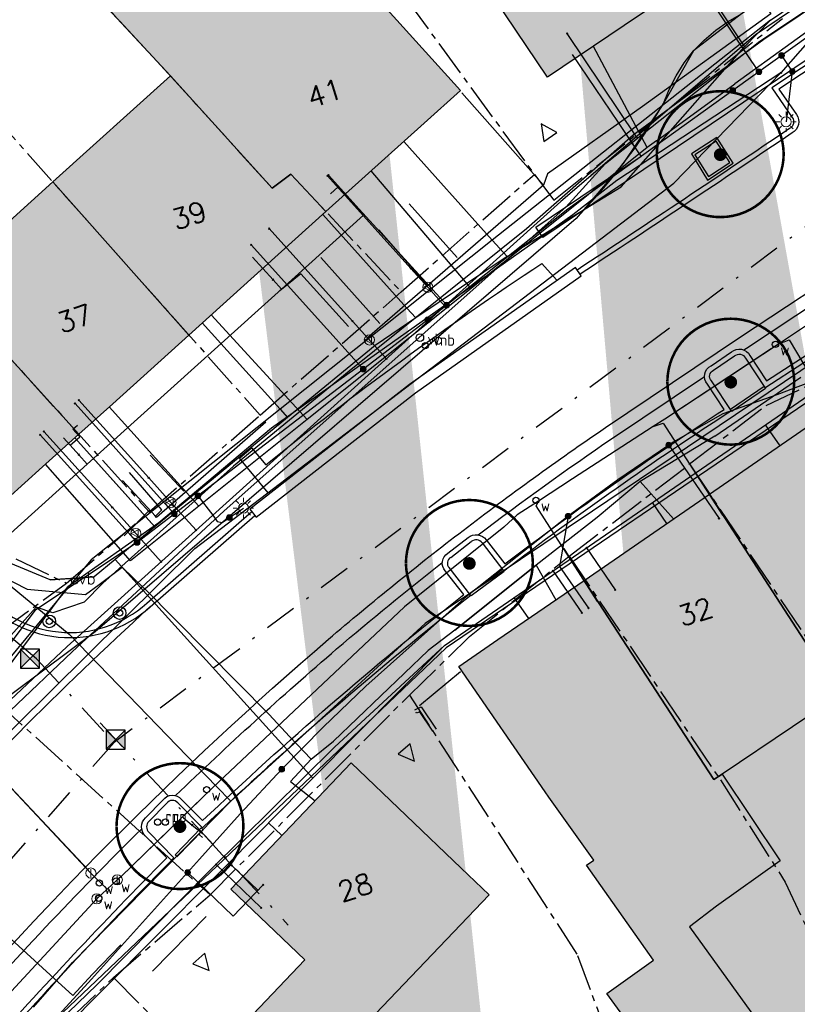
# Model space of a CAD drawing. Header units: metres. Extents: x 202952 to 203755, y 349031 to 349702.
# Tile 74 of 84: x 203512 to 203543, y 349509 to 349548. Entities that reach past the tile are written whole.
import ezdxf
from ezdxf.enums import TextEntityAlignment as Align

# ---------------------------------------------------------------- set-up
doc = ezdxf.new("R2010")
doc.units = ezdxf.units.M
doc.linetypes.add('1-200 CENTER', pattern=[4.28625, 2.8575, -0.47625, 0.47625, -0.47625])
doc.linetypes.add('1-200 DASHDOT', pattern=[2.54, 1.27, -0.635, 0, -0.635])
for name, color, linetype in [('PH-BEST-BEBOUWING', 1, 'Continuous'), ('PH-BEST-BEBOUWING-ARCERING', 254, 'Continuous'), ('PH-BEST-HUISNUMMER', 7, 'Continuous'), ('PH-BEST-INRIT', 8, 'Continuous'), ('PH-BEST-KADASTRALE-GRENS', 240, '1-200 CENTER'), ('PH-BEST-KL-DATA_EUROFIBER', 115, '1-200 EUROFIBER'), ('PH-BEST-KL-DATA_GEBROERDES van donk', 115, '1-200 DATA'), ('PH-BEST-KL-DATA_KPN', 115, '1-200 TELEFONIE-KPN'), ('PH-BEST-KL-DATA_NKM', 115, '1-200 DATA'), ('PH-BEST-KL-DATA_ZIGGO BV', 115, '1-200 ZIGGO'), ('PH-BEST-KL-ET_MIDDENSPANNING_ENEXIS', 115, '1-200 MIDDENSPANNING'), ('PH-BEST-KL-GAS_HOGEDRUK_ENEXIS', 115, '1-200 GASLEIDING HOGE DRUK'), ('PH-BEST-KL-GAS_LAGEDRUK_ENEXIS', 115, '1-200 GASLEIDING LAGE DRUK'), ('PH-BEST-KL-LAAGSPANNING-ENEXIS', 115, '1-200 LAAGSPANNING'), ('PH-BEST-KL-WATER-WML', 115, '1-200 WML'), ('PH-BEST-KL-WATER-WML-buiten gebruik', 11, '1-200 WML'), ('PH-BEST-PUT-HANDHAVEN', 44, 'Continuous'), ('PH-BEST-RIO-HANDHAVEN-GEMENGD', 44, '1-200 DASHDOT'), ('PH-BEST-STRAATNAAMBORD', 6, 'Continuous'), ('PH-INM-AFSLUITER WATER', 6, 'Continuous'), ('PH-INM-AFVALBAK', 6, 'Continuous'), ('PH-INM-BOOM-HANDHAVEN', 96, 'Continuous'), ('PH-INM-KANTVERHARDING', 9, 'Continuous'), ('PH-INM-MEUBILAIR-AFZETPAAL-STAAL', 6, 'Continuous'), ('PH-INM-ROUTEPAAL', 6, 'Continuous'), ('PH-INM-VERKEERSBORD', 6, 'Continuous')]:
    doc.layers.add(name, color=color, linetype=linetype)
doc.styles.add('ISO', font='ISO')
doc.styles.add('NLCS-ISO', font='txt')
doc.styles.add('RDL_MAATVOERING', font='romans.shx')
doc.styles.add('ROMANS', font='romans.shx')
doc.linetypes.add('1-200 DATA', pattern='A,1.5,-0.6,["DATA",ROMANS,S=0.24,R=0,X=-0.5,Y=-0.12],-0.3', length=2.4)
doc.linetypes.add('1-200 EUROFIBER', pattern='A,1.5,-0.6,["EURO",ROMANS,S=0.24,R=0,X=-0.5,Y=-0.12],-0.65', length=2.75)
doc.linetypes.add('1-200 GASLEIDING HOGE DRUK', pattern='A,1.5,-0.6,["GAS HD",ROMANS,S=0.24,R=0,X=-0.5,Y=-0.12],-1.1', length=3.2)
doc.linetypes.add('1-200 GASLEIDING LAGE DRUK', pattern='A,1.5,-0.6,["GAS LD",ROMANS,S=0.24,R=0,X=-0.5,Y=-0.12],-1', length=3.1)
doc.linetypes.add('1-200 LAAGSPANNING', pattern='A,1.5,-0.6,["LS",ROMANS,S=0.24,R=0,X=-0.45,Y=-0.12],-0.05', length=2.15)
doc.linetypes.add('1-200 MIDDENSPANNING', pattern='A,1.5,-0.6,["MS",ROMANS,S=0.24,R=0,X=-0.5,Y=-0.12],-0.05', length=2.15)
doc.linetypes.add('1-200 TELEFONIE-KPN', pattern='A,1.5,-0.6,["KPN",ROMANS,S=0.24,R=0,X=-0.5,Y=-0.12],-0.3', length=2.4)
doc.linetypes.add('1-200 WML', pattern='A,1.5,-0.6,["WML",ROMANS,S=0.24,R=0,X=-0.5,Y=-0.12],-0.3', length=2.4)
doc.linetypes.add('1-200 ZIGGO', pattern='A,1.5,-0.6,["ZIGGO",ROMANS,S=0.24,R=0,X=-0.5,Y=-0.12],-0.65', length=2.75)

# ---------------------------------------------------------------- blocks, each defined once
blk = doc.blocks.new('SKL-WTB_HULP_OVERIG-SO')
at = {"color": 0, "linetype": 'ByBlock', "lineweight": 18}
for points in [[(-0.14, 0.14), (0.14, -0.14)], [(0.14, 0.14), (-0.14, -0.14)]]:
    blk.add_lwpolyline(points, dxfattribs=at)
at = {"color": 0, "linetype": 'ByBlock', "lineweight": 18, "style": 'NLCS-ISO', "flags": 1}
for tag, p in [('TYPE', (1.5, 0)), ('LABEL', (1.5, -1.5)), ('OMSCHRIJVING', (1.5, -3))]:
    blk.add_attdef(tag, p, '', height=1, dxfattribs=at)
blk = doc.blocks.new('SKL-WTB_HULP_MOF-SO')
at = {"linetype": 'ByBlock', "lineweight": 18}
h = blk.add_hatch(color=0, dxfattribs=at)
h.dxf.hatch_style = 1
h.paths.add_polyline_path([(-0.5625, 0, 1), (0.5625, 0, 1)])
at = {"color": 0, "linetype": 'ByBlock', "lineweight": 18}
blk.add_circle((0, 0), 0.5625, dxfattribs=at)
at = {"color": 0, "linetype": 'ByBlock', "lineweight": 18, "style": 'NLCS-ISO', "flags": 1}
for tag, p in [('TYPE', (1.5, 0)), ('LABEL', (1.5, -1.5)), ('OMSCHRIJVING', (1.5, -3))]:
    blk.add_attdef(tag, p, '', height=1, dxfattribs=at)
blk = doc.blocks.new('SKL-ET_OV_LICHTMAST-SO')
at = {"color": 0, "linetype": 'ByBlock', "lineweight": 18}
for points in [[(0, 2), (0, 1.25)], [(-1.25, 0), (-2, 0)], [(-1.41, 1.41), (-0.88, 0.88)], [(0.88, 0.88), (1.41, 1.41)], [(2, 0), (1.25, 0)], [(-1.41, -1.41), (-0.88, -0.88)], [(0, -1.25), (0, -2)], [(0.88, -0.88), (1.41, -1.41)]]:
    blk.add_lwpolyline(points, dxfattribs=at)
blk.add_circle((0, 0), 1, dxfattribs=at)
blk = doc.blocks.new('SKL-WTB_HULP_VERLOOP-SO')
at = {"color": 0, "linetype": 'ByBlock', "lineweight": 18}
for points in [[(0.44, 0.72), (-0.88, 0)], [(0.44, -0.72), (-0.88, 0)], [(0.44, -0.72), (0.44, 0.72)]]:
    blk.add_lwpolyline(points, dxfattribs=at)
blk.add_circle((0, 0), 1, dxfattribs=at)
at = {"color": 0, "linetype": 'ByBlock', "lineweight": 18, "style": 'NLCS-ISO', "flags": 1}
for tag, p in [('TYPE', (1.5, 0)), ('LABEL', (1.5, -1.5)), ('OMSCHRIJVING', (1.5, -3))]:
    blk.add_attdef(tag, p, '', height=1, dxfattribs=at)
blk = doc.blocks.new('SKL-WTB_HULP_AFSLUITER-SO')
at = {"color": 0, "linetype": 'ByBlock', "lineweight": 18}
blk.add_lwpolyline([(0, 0.8), (0, -0.8)], dxfattribs=at)
blk.add_circle((0, 0), 1, dxfattribs=at)
at = {"color": 0, "linetype": 'ByBlock', "lineweight": 18, "style": 'NLCS-ISO', "flags": 1}
for tag, p in [('TYPE', (1.5, 0)), ('LABEL', (1.5, -1.5)), ('OMSCHRIJVING', (1.5, -3))]:
    blk.add_attdef(tag, p, '', height=1, dxfattribs=at)
blk = doc.blocks.new('*U61')
blk.add_circle((0, 0), 0.25)
at = {"style": 'RDL_MAATVOERING'}
blk.add_text('vb', height=0.9, dxfattribs=at).set_placement((0.302, -0.254))
blk = doc.blocks.new('*U26')
h = blk.add_hatch(color=256)
h.paths.add_polyline_path([(0, 0), (-0.375, 0.375), (-0.375, -0.375)])
h.paths.add_polyline_path([(0.375, 0.375), (0, 0), (0.375, -0.375)])
for p, q in [((-0.375, -0.375), (0.375, 0.375)), ((-0.375, 0.375), (0.375, -0.375))]:
    blk.add_line(p, q)
blk.add_lwpolyline([(-0.375, -0.375), (0.375, -0.375), (0.375, 0.375), (-0.375, 0.375)], close=True)
blk = doc.blocks.new('INRITSYMBOOL')
at = {"layer": 'PH-BEST-INRIT'}
blk.add_lwpolyline([(-0.315, 0.63), (0, 0), (0.315, 0.63)], close=True, dxfattribs=at)
blk = doc.blocks.new('65')
at = {"color": 0}
blk.add_circle((0, 0), 0.25, dxfattribs=at)
at = {"color": 0, "style": 'ISO'}
blk.add_attdef('65', (0.6, 0), '', height=0.9, dxfattribs=at)
blk = doc.blocks.new('*U27')
blk.add_circle((0, 0), 0.15)
at = {"style": 'RDL_MAATVOERING'}
blk.add_text('vb', height=0.4, dxfattribs=at).set_placement((0.302, -0.254))
blk = doc.blocks.new('83')
at = {"color": 0}
blk.add_circle((0, 0), 0.25, dxfattribs=at)
at = {"color": 0, "style": 'ISO'}
blk.add_attdef('83', (0.6, 0), '', height=0.9, dxfattribs=at)
blk = doc.blocks.new('SIE-WEG_PAAL_BETON')
for radius in [0.25, 0.125]:
    blk.add_circle((0, 0), radius)
blk = doc.blocks.new('77')
at = {"color": 0}
blk.add_circle((0, 0), 0.25, dxfattribs=at)
at = {"color": 0, "style": 'ISO'}
blk.add_attdef('77', (0.6, 0), '', height=0.9, dxfattribs=at)
blk = doc.blocks.new('*U45')
at = {"const_width": 0.1}
blk.add_lwpolyline([(-2.5, 0.004, 0.990403), (2.5, 0.03, 0.990403), (-2.5, 0.018)], format="xyb", dxfattribs=at)
at = {"linetype": 'Continuous', "const_width": 0.25}
blk.add_lwpolyline([(-0.125, 0, 1), (0.125, 0, 1)], format="xyb", close=True, dxfattribs=at)

msp = doc.modelspace()

# ---------------------------------------------------------------- hatches: boundary and pattern name
at = {"layer": 'PH-BEST-BEBOUWING-ARCERING'}
h = msp.add_hatch(color=256, dxfattribs=at)
h.paths.add_polyline_path([(203540.009, 349517.924), (203539.679, 349517.703), (203534.573, 349525.552), (203535.756, 349526.365), (203539.507, 349528.944), (203544.65, 349521.035), (203542.774, 349519.778)], flags=16)
h.paths.add_polyline_path([(203550.377, 349512.783), (203547.881, 349511.08), (203544.555, 349515.914), (203547.115, 349517.643)], flags=16)
edge = h.paths.add_edge_path()
edge.add_line((203553.259, 349471.405), (203554.562, 349471.68))
edge.add_line((203539.25, 349556.71), (203537.782, 349559.053))
edge.add_line((203537.782, 349559.053), (203535.105, 349557.187))
edge.add_line((203535.105, 349557.187), (203533.194, 349559.932))
edge.add_line((203548.952, 349380.322), (203553.998, 349380.879))
edge.add_line((203553.998, 349380.879), (203553.895, 349381.816))
edge.add_line((203553.895, 349381.816), (203554.562, 349381.89))
edge.add_line((203548.08, 349281.827), (203554.562, 349281.972))
edge.add_line((203525.032, 349559.932), (203526.638, 349557.904))
edge.add_line((203526.638, 349557.904), (203522.972, 349554.955))
edge.add_line((203522.972, 349554.955), (203519.031, 349559.932))
edge.add_line((203554.562, 349271.214), (203548.32, 349271.075))
edge.add_line((203548.32, 349271.075), (203548.08, 349281.827))
edge.add_line((203554.562, 349368.005), (203554.29, 349367.975))
edge.add_line((203554.29, 349367.975), (203554.071, 349369.968))
edge.add_line((203554.071, 349369.968), (203550.142, 349369.534))
edge.add_line((203550.142, 349369.534), (203548.952, 349380.322))
edge.add_line((203547.017, 349559.932), (203549.44, 349556.33))
edge.add_line((203549.44, 349556.33), (203545.045, 349553.374))
edge.add_line((203545.045, 349553.374), (203542.6, 349551.73))
edge.add_line((203542.6, 349551.73), (203540.942, 349554.194))
edge.add_line((203540.942, 349554.194), (203539.25, 349556.71))
edge.add_line((203554.562, 349529.822), (203553.638, 349531.437))
edge.add_line((203553.638, 349531.437), (203550.96, 349536.12))
edge.add_line((203550.96, 349536.12), (203554.562, 349538.177))
edge.add_line((203554.562, 349511.313), (203552.567, 349511.238))
edge.add_line((203552.567, 349511.238), (203552.281, 349518.928))
edge.add_line((203552.281, 349518.928), (203554.562, 349519.013))
edge.add_line((203554.562, 349466.764), (203554.252, 349466.699))
edge.add_line((203554.252, 349466.699), (203553.259, 349471.405))
for points in [[(203529.787, 349550.341), (203529.623, 349550.574), (203530.26, 349551.026), (203528.16, 349554.017), (203531.057, 349556.038), (203533.156, 349553.031), (203535.959, 349554.976), (203536.19, 349554.67), (203539.54, 349549.69), (203536.149, 349547.404), (203533.13, 349545.37)], [(203515.278, 349548.661), (203522.428, 349555.115), (203525.636, 349551.16), (203524.694, 349550.34), (203525.68, 349549.3), (203529.7, 349544.85), (203528.272, 349543.564), (203524.398, 349540.076), (203523.017, 349541.547), (203522.279, 349541.002), (203518.269, 349545.42)], [(203503.561, 349543.552), (203503.926, 349543.872), (203500.16, 349548.164), (203502.467, 349550.189), (203506.28, 349545.845), (203505.746, 349545.376), (203508.332, 349542.43), (203508.279, 349542.384), (203511.201, 349539.054), (203513.635, 349541.247), (203519, 349535.215), (203515.998, 349532.511), (203514.661, 349531.307)], [(203519, 349535.215), (203513.635, 349541.247), (203518.269, 349545.42), (203522.279, 349541.002), (203523.017, 349541.547), (203524.398, 349540.076), (203521.982, 349537.9)], [(203502.74, 349535.673), (203505.521, 349538.114), (203501.972, 349542.157), (203503.561, 349543.552), (203514.661, 349531.307), (203513.236, 349530.024), (203510.432, 349527.498), (203510.244, 349527.329), (203504.067, 349534.161)], [(203524.85, 349503.25), (203520.51, 349507.39), (203523.57, 349510.6), (203522.384, 349511.733), (203520.65, 349513.39), (203525.39, 349518.36), (203529.73, 349514.22), (203530.833, 349513.164), (203526.347, 349508.477), (203528.135, 349506.817)]]:
    msp.add_hatch(color=256, dxfattribs=at).paths.add_polyline_path(points)
h = msp.add_hatch(color=256, dxfattribs=at)
h.paths.add_polyline_path([(203540.009, 349517.924), (203539.679, 349517.703), (203534.573, 349525.552), (203535.756, 349526.365), (203539.507, 349528.944), (203544.65, 349521.035), (203542.774, 349519.778)])
h.paths.add_polyline_path([(203550.377, 349512.783), (203547.881, 349511.08), (203544.555, 349515.914), (203547.115, 349517.643)])
h.paths.add_polyline_path([(203539.507, 349528.944), (203544.256, 349532.21), (203544.43, 349532.33), (203544.691, 349531.951), (203547.83, 349527.39), (203549.791, 349524.483), (203549.825, 349519.409), (203551.169, 349517.612), (203551.036, 349513.233), (203550.377, 349512.783), (203547.115, 349517.643), (203547.272, 349517.749), (203544.878, 349521.188), (203544.65, 349521.035)])
h = msp.add_hatch(color=256, dxfattribs=at)
h.paths.add_polyline_path([(203540.009, 349517.924), (203539.679, 349517.703), (203534.573, 349525.552), (203535.756, 349526.365), (203539.507, 349528.944), (203544.65, 349521.035), (203542.774, 349519.778)])
h.paths.add_polyline_path([(203529.64, 349522.16), (203531.175, 349523.216), (203534.573, 349525.552), (203539.679, 349517.703), (203540.009, 349517.924), (203542.3, 349514.501), (203539.79, 349512.714), (203538.723, 349511.908), (203542.06, 349507.285), (203540.53, 349506.035), (203538.698, 349504.836), (203535.466, 349509.276), (203537.309, 349510.589), (203534.66, 349514.335), (203534.948, 349514.531), (203533.184, 349517.017), (203533.04, 349517.22)])

# ---------------------------------------------------------------- linework, layer by layer
at = {"layer": 'PH-BEST-BEBOUWING'}
for points in [[(203529.787, 349550.341), (203529.623, 349550.574), (203530.26, 349551.026), (203528.16, 349554.017), (203531.057, 349556.038), (203533.156, 349553.031), (203535.959, 349554.976), (203536.19, 349554.67), (203539.54, 349549.69), (203536.149, 349547.404), (203533.13, 349545.37), (203529.787, 349550.341)], [(203515.278, 349548.661), (203522.428, 349555.115), (203525.636, 349551.16), (203524.694, 349550.34), (203525.68, 349549.3), (203529.7, 349544.85), (203528.272, 349543.564), (203524.398, 349540.076), (203523.017, 349541.547), (203522.279, 349541.002), (203518.269, 349545.42), (203515.278, 349548.661)], [(203503.561, 349543.552), (203503.926, 349543.872), (203500.16, 349548.164), (203502.467, 349550.189), (203506.28, 349545.845), (203505.746, 349545.376), (203508.332, 349542.43), (203508.279, 349542.384), (203511.201, 349539.054), (203513.635, 349541.247), (203519, 349535.215), (203515.998, 349532.511), (203514.661, 349531.307), (203503.561, 349543.552)], [(203519, 349535.215), (203513.635, 349541.247), (203518.269, 349545.42), (203522.279, 349541.002), (203523.017, 349541.547), (203524.398, 349540.076), (203521.982, 349537.9), (203519, 349535.215)], [(203502.74, 349535.673), (203505.521, 349538.114), (203501.972, 349542.157), (203503.561, 349543.552), (203514.661, 349531.307), (203513.236, 349530.024), (203510.432, 349527.498), (203510.244, 349527.329), (203504.067, 349534.161), (203502.74, 349535.673)], [(203539.507, 349528.944), (203544.256, 349532.21), (203544.43, 349532.33), (203544.691, 349531.951), (203547.83, 349527.39), (203549.791, 349524.483), (203549.825, 349519.409), (203551.169, 349517.612), (203551.036, 349513.233), (203550.377, 349512.783), (203547.115, 349517.643), (203547.272, 349517.749), (203544.878, 349521.188), (203544.65, 349521.035), (203539.507, 349528.944)], [(203540.009, 349517.924), (203539.679, 349517.703), (203534.573, 349525.552), (203535.756, 349526.365), (203539.507, 349528.944), (203544.65, 349521.035), (203542.774, 349519.778), (203540.009, 349517.924)], [(203529.64, 349522.16), (203531.175, 349523.216), (203534.573, 349525.552), (203539.679, 349517.703), (203540.009, 349517.924), (203542.3, 349514.501), (203539.79, 349512.714), (203538.723, 349511.908), (203542.06, 349507.285), (203540.53, 349506.035), (203538.698, 349504.836), (203535.466, 349509.276), (203537.309, 349510.589), (203534.66, 349514.335), (203534.948, 349514.531), (203533.184, 349517.017), (203533.04, 349517.22), (203529.64, 349522.16)], [(203524.85, 349503.25), (203520.51, 349507.39), (203523.57, 349510.6), (203522.384, 349511.733), (203520.65, 349513.39), (203525.39, 349518.36), (203529.73, 349514.22), (203530.833, 349513.164), (203526.347, 349508.477), (203528.135, 349506.817), (203524.85, 349503.25)]]:
    msp.add_lwpolyline(points, close=True, dxfattribs=at)
at = {"layer": 'PH-BEST-KADASTRALE-GRENS', "ltscale": 0.5}
for p, q in [((203517.464, 349562.271), (203532.609, 349541.544)), ((203502.667, 349553.578), (203521.806, 349532.06)), ((203498.316, 349549.338), (203517.429, 349528.254)), ((203527.363, 349536.919), (203532.609, 349541.544)), ((203521.806, 349532.06), (203527.363, 349536.919)), ((203517.429, 349528.254), (203521.806, 349532.06)), ((203533.981, 349526.505), (203538.728, 349530.135)), ((203514.179, 349525.44), (203517.429, 349528.254)), ((203509.783, 349522.247), (203514.179, 349525.44)), ((203509.783, 349522.247), (203519.831, 349513.161)), ((203519.831, 349513.161), (203527.688, 349521.033)), ((203516.023, 349509.909), (203519.831, 349513.161))]:
    msp.add_line(p, q, dxfattribs=at)
for points in [[(203509.356, 349555.118), (203514.829, 349549.147), (203518.036, 349545.675), (203522.279, 349541.002), (203523.017, 349541.547), (203527.363, 349536.919)], [(203532.609, 349541.544), (203533.374, 349540.531), (203542.386, 349547.684)], [(203493.261, 349544.428), (203498.962, 349539.677), (203504.634, 349533.431), (203510.244, 349527.329), (203514.179, 349525.44)], [(203538.728, 349530.135), (203541.748, 349532.445), (203549.415, 349536.061)], [(203538.728, 349530.135), (203550.276, 349512.934), (203551.029, 349513.36), (203552.154, 349485.89), (203547.915, 349484.923)], [(203527.688, 349521.033), (203530.058, 349523.343), (203533.981, 349526.505)], [(203533.981, 349526.505), (203539.938, 349517.689), (203542.492, 349513.667), (203544.128, 349510.188), (203544.623, 349507.612), (203547.915, 349484.923)], [(203527.688, 349521.033), (203534.315, 349510.778), (203544.122, 349484.06)], [(203505.656, 349499.529), (203509.644, 349503.791), (203516.023, 349509.909)], [(203516.023, 349509.909), (203537.172, 349488.628), (203544.348, 349470.322)]]:
    msp.add_lwpolyline(points, dxfattribs=at)
at = {"layer": 'PH-BEST-KL-DATA_EUROFIBER'}
msp.add_lwpolyline([(203509.971, 349513.251), (203513.684, 349509.869), (203514.427, 349509.193), (203515.203, 349510.045), (203516.322, 349511.2)], dxfattribs=at)
at = {"layer": 'PH-BEST-KL-DATA_GEBROERDES van donk'}
for points in [[(203550.364, 349552.7), (203541.646, 349546.854), (203536.509, 349543.089), (203532.302, 349539.392), (203525.312, 349533.791), (203520.761, 349530.055), (203515.606, 349525.436), (203514.867, 349524.69), (203513.641, 349524.271), (203512.977, 349524.497), (203509.851, 349521.011), (203508.175, 349519.142), (203507.598, 349516.646), (203502.361, 349510.777), (203496.983, 349504.104)], [(203547.167, 349549.932), (203540.507, 349545.114)], [(203537.057, 349542.601), (203534.934, 349546.585)], [(203537.425, 349542.869), (203540.507, 349545.114)], [(203537.425, 349542.869), (203537.057, 349542.601), (203530.116, 349537.052), (203523.654, 349531.886), (203519.384, 349528.472), (203516.695, 349526.323), (203513.346, 349530.123)], [(203530.116, 349537.052), (203526.177, 349541.678)], [(203523.654, 349531.886), (203519.879, 349536.006)], [(203539.723, 349531.226), (203543.104, 349533.552)], [(203519.384, 349528.472), (203515.854, 349532.381)], [(203539.723, 349531.226), (203536.783, 349529.443)], [(203536.783, 349529.443), (203535.083, 349528.022), (203532.684, 349526.151), (203529.47, 349523.592), (203528.421, 349522.786), (203524.7, 349519.216)], [(203536.783, 349529.443), (203538.095, 349527.973)], [(203529.47, 349523.592), (203532.684, 349526.15)], [(203532.684, 349526.151), (203533.454, 349524.783)], [(203510.712, 349525.727), (203511.023, 349526.018), (203512.627, 349525.211), (203514.929, 349524.999), (203515.465, 349525.395), (203516.373, 349526.066), (203517.231, 349525.235), (203517.23, 349525.238)], [(203517.23, 349525.238), (203522.155, 349520.269)], [(203522.155, 349520.269), (203522.957, 349519.396), (203523.817, 349518.511), (203524.7, 349519.216)], [(203523.817, 349518.511), (203523.002, 349517.632), (203523.971, 349516.872)]]:
    msp.add_lwpolyline(points, dxfattribs=at)
at = {"layer": 'PH-BEST-KL-DATA_KPN'}
for points in [[(203543.464, 349546.842), (203542.326, 349545.538)], [(203499.15, 349505.72), (203500, 349506.715), (203509.344, 349517.022), (203519.227, 349526.813), (203538.102, 349541.2), (203542.326, 349545.538)], [(203542.326, 349545.538), (203535.861, 349541.302), (203534.119, 349539.948), (203522.253, 349531.551), (203517.816, 349527.823), (203514.234, 349525.294)], [(203559.204, 349542.129), (203556.792, 349541.063), (203550.512, 349536.9), (203543.969, 349532.984), (203529.129, 349522.9), (203524.883, 349518.842), (203509.254, 349504.005), (203507.266, 349501.979)], [(203510.854, 349520.765), (203514.234, 349525.294)]]:
    msp.add_lwpolyline(points, dxfattribs=at)
at = {"layer": 'PH-BEST-KL-DATA_NKM'}
msp.add_lwpolyline([(203550.364, 349552.7), (203541.646, 349546.854), (203536.509, 349543.089), (203532.302, 349539.392), (203525.312, 349533.791), (203520.761, 349530.055), (203515.606, 349525.436), (203514.867, 349524.69), (203513.641, 349524.271), (203512.976, 349524.497), (203509.851, 349521.011)], dxfattribs=at)
at = {"layer": 'PH-BEST-KL-DATA_ZIGGO BV'}
for points in [[(203541.908, 349547.62), (203550.599, 349553.493)], [(203539.033, 349549.349), (203540.894, 349546.562)], [(203539.033, 349549.349), (203540.781, 349546.731)], [(203541.908, 349547.62), (203540.781, 349546.731)], [(203540.894, 349546.562), (203541.908, 349547.62)], [(203540.781, 349546.731), (203530.952, 349538.956)], [(203540.781, 349546.731), (203540.894, 349546.562)], [(203531.532, 349538.313), (203536.032, 349541.055), (203540.894, 349546.562)], [(203527.461, 349542.833), (203530.952, 349538.956)], [(203529.073, 349522.984), (203543.863, 349533.154), (203560.553, 349542.79)], [(203524.273, 349539.962), (203527.591, 349536.278)], [(203530.952, 349538.956), (203527.591, 349536.278)], [(203530.952, 349538.956), (203531.532, 349538.313)], [(203531.532, 349538.313), (203527.941, 349535.889)], [(203527.591, 349536.278), (203522.588, 349532.291)], [(203527.591, 349536.278), (203527.941, 349535.889)], [(203527.941, 349535.889), (203526.341, 349534.808), (203522.883, 349531.963)], [(203519.527, 349535.689), (203522.588, 349532.291)], [(203522.588, 349532.291), (203517.293, 349528.072)], [(203522.883, 349531.963), (203517.659, 349527.665)], [(203522.588, 349532.291), (203522.883, 349531.963)], [(203542.288, 349530.857), (203541.721, 349531.681)], [(203514.506, 349531.167), (203517.293, 349528.072)], [(203514.506, 349531.167), (203517.659, 349527.665)], [(203537.826, 349527.789), (203537.259, 349528.613)], [(203517.293, 349528.072), (203515.15, 349526.364), (203514.549, 349525.64)], [(203517.293, 349528.072), (203517.659, 349527.665)], [(203517.659, 349527.665), (203516.095, 349526.378)], [(203514.549, 349525.64), (203513.529, 349525.571), (203509.947, 349527.061)], [(203516.095, 349526.378), (203515.263, 349525.688), (203514.549, 349525.64)], [(203516.095, 349526.378), (203523.885, 349517.763)], [(203514.549, 349525.64), (203507.926, 349517.665)], [(203513.529, 349525.571), (203515.263, 349525.688)], [(203532.387, 349524.049), (203531.82, 349524.873)], [(203529.073, 349522.984), (203522.14, 349516.006)], [(203522.141, 349516.007), (203515.588, 349509.411)], [(203522.14, 349516.006), (203522.666, 349515.504)], [(203512.651, 349506.443), (203515.588, 349509.411)]]:
    msp.add_lwpolyline(points, dxfattribs=at)
at = {"layer": 'PH-BEST-KL-ET_MIDDENSPANNING_ENEXIS'}
for points in [[(203586.366, 349572.866), (203585.803, 349573.166), (203585.177, 349573.04), (203578.886, 349568.875), (203577.354, 349568.66), (203575.85, 349569.02), (203574.766, 349569.096), (203573.706, 349568.853), (203540.767, 349547.864), (203538.884, 349546.403), (203537.702, 349544.334), (203536.114, 349541.967), (203534.258, 349539.804), (203515.301, 349523.524)], [(203534.258, 349539.804), (203534.746, 349540.324), (203535.218, 349540.858), (203535.674, 349541.406), (203536.114, 349541.967), (203536.537, 349542.541), (203536.943, 349543.127), (203537.331, 349543.725), (203537.702, 349544.334), (203537.92, 349544.892), (203538.192, 349545.427), (203538.514, 349545.932), (203538.884, 349546.403), (203539.299, 349546.836), (203539.754, 349547.226), (203540.245, 349547.57), (203540.767, 349547.864)], [(203515.301, 349523.524), (203511.086, 349520.382)]]:
    msp.add_lwpolyline(points, dxfattribs=at)
at = {"layer": 'PH-BEST-KL-GAS_HOGEDRUK_ENEXIS'}
msp.add_lwpolyline([(203388.401, 349430.35), (203402.475, 349432.68), (203406.034, 349433.406), (203413.552, 349434.436), (203418.256, 349435.395), (203425.555, 349437.86), (203430.594, 349439.841), (203436.51, 349442.773), (203444.697, 349447.518), (203454.72, 349455.071), (203459.091, 349459.157), (203464.671, 349465.307), (203472.292, 349474.352), (203483.892, 349488.012), (203487.521, 349491.973), (203494.497, 349500), (203498.949, 349505.445), (203511.967, 349520.432), (203514.402, 349522.73), (203520.384, 349528.288), (203533.856, 349540.249), (203535.418, 349541.968), (203541.493, 349546.785), (203563.354, 349561.342)], dxfattribs=at)
at = {"layer": 'PH-BEST-KL-GAS_LAGEDRUK_ENEXIS'}
for points in [[(203562.162, 349561.147), (203541.326, 349547.034), (203533.655, 349540.471), (203514.2, 349522.952), (203511.736, 349520.624), (203509.314, 349517.835)], [(203462.989, 349450.994), (203465.242, 349453.128), (203467.926, 349455.687), (203469.697, 349457.874), (203479.272, 349467.485), (203482.537, 349471.227), (203492.929, 349482.081), (203494.264, 349483.681), (203496.889, 349489.604), (203500.468, 349493.783), (203505.085, 349499.478), (203509.397, 349503.865), (203515.377, 349509.624), (203519.854, 349514.149), (203524.738, 349518.981), (203529.073, 349522.983), (203543.863, 349533.153), (203550.513, 349536.901), (203556.546, 349541.499), (203559.986, 349543.959), (203568.231, 349549.298)], [(203536.637, 349543.022), (203533.898, 349547.092)], [(203527.744, 349537.839), (203524.463, 349541.481)], [(203525.44, 349535.764), (203522.159, 349539.406)], [(203528.413, 349537.096), (203527.744, 349537.839)], [(203529.082, 349536.353), (203528.413, 349537.096)], [(203526.778, 349534.278), (203525.44, 349535.764)], [(203517.413, 349529.594), (203514.659, 349532.652)], [(203515.982, 349528.42), (203513.285, 349531.414)], [(203518.29, 349528.621), (203517.413, 349529.594)], [(203519.278, 349527.524), (203518.29, 349528.621)], [(203516.905, 349527.395), (203515.982, 349528.42)], [(203517.903, 349526.287), (203516.905, 349527.395)], [(203534.663, 349526.827), (203535.795, 349525.178)], [(203533.344, 349525.92), (203534.476, 349524.271)], [(203520.068, 349514.36), (203521.849, 349512.657)]]:
    msp.add_lwpolyline(points, dxfattribs=at)
at = {"layer": 'PH-BEST-KL-LAAGSPANNING-ENEXIS'}
for points in [[(203541.457, 349545.585), (203538.401, 349550.128)], [(203543.491, 349547.046), (203540.425, 349544.844)], [(203542.35, 349546.226), (203542.773, 349545.598)], [(203542.773, 349545.598), (203542.525, 349543.616)], [(203540.425, 349544.844), (203533.923, 349540.175), (203528.924, 349536.212), (203516.955, 349527.047), (203512.926, 349524.361), (203510.736, 349521.455), (203509.014, 349519.348)], [(203529.155, 349536.395), (203525.706, 349540.178), (203524.499, 349541.513)], [(203525.868, 349533.872), (203521.455, 349538.771)], [(203544.033, 349533.57), (203542.157, 349532.856), (203540.036, 349532.113), (203538.083, 349531), (203537.902, 349530.88), (203535.903, 349529.506), (203533.941, 349528.079), (203529.859, 349524.845), (203525.966, 349521.385), (203524.29, 349519.769), (203522.656, 349518.111), (203521.015, 349516.359), (203519.42, 349514.564), (203515.166, 349509.838), (203509.537, 349503.723), (203506.065, 349500), (203505.311, 349499.148), (203500.468, 349493.783), (203479.478, 349467.267), (203469.765, 349457.802), (203467.485, 349456.094), (203462.896, 349451.464)], [(203518.424, 349528.172), (203514.511, 349532.517)], [(203516.955, 349527.047), (203513.14, 349531.283)], [(203537.902, 349530.88), (203539.886, 349527.99)], [(203519.353, 349528.883), (203519.937, 349528.117), (203520.109, 349527.874), (203520.314, 349527.833), (203520.593, 349528.023)], [(203520.593, 349528.023), (203521.146, 349528.401)], [(203533.941, 349528.079), (203533.605, 349526.1), (203534.739, 349524.452)], [(203518.95, 349514.042), (203520.745, 349512.33), (203521.92, 349513.56)]]:
    msp.add_lwpolyline(points, dxfattribs=at)
at = {"layer": 'PH-BEST-KL-WATER-WML'}
for points in [[(203547.496, 349548.859), (203532.948, 349539.051), (203532.668, 349539.465), (203536.814, 349542.26), (203536.479, 349542.758)], [(203536.479, 349542.758), (203535.92, 349543.587), (203534.11, 349546.271)], [(203489.035, 349545.84), (203492.465, 349543.577), (203497.684, 349539.374), (203502.421, 349535.385), (203508.691, 349528.387), (203509.934, 349527), (203510.117, 349526.85), (203510.218, 349526.767), (203514.286, 349523.435)], [(203484.817, 349540.99), (203484.869, 349540.961), (203491.446, 349536.948), (203495.241, 349533.356), (203499.804, 349528.362), (203501.694, 349528.605), (203502.007, 349528.261), (203505.293, 349524.649), (203507.037, 349522.731), (203508.891, 349520.693), (203509.129, 349520.418), (203515.139, 349514.022), (203515.772, 349513.382)], [(203525.545, 349540.306), (203524.876, 349541.049), (203524.579, 349540.782)], [(203522.648, 349537.023), (203525.88, 349539.935), (203525.545, 349540.306)], [(203522.313, 349537.395), (203521.51, 349538.287)], [(203522.648, 349537.023), (203522.313, 349537.395)], [(203514.995, 349530.129), (203522.648, 349537.023)], [(203543.924, 349535.985), (203542.262, 349534.887), (203537.744, 349531.902), (203537.296, 349531.611), (203534.118, 349529.547), (203532.779, 349528.677), (203531.933, 349528.128), (203531.406, 349527.645), (203527.49, 349524.511), (203519.922, 349517.379), (203518.74, 349516.232), (203516.316, 349513.88), (203516.176, 349513.755), (203515.772, 349513.382)], [(203541.935, 349534.671), (203537.744, 349531.902)], [(203542.262, 349534.887), (203542.309, 349534.903), (203542.451, 349534.953), (203542.647, 349535.021), (203544.805, 349531.408)], [(203514.326, 349530.872), (203514.698, 349531.207), (203514.43, 349531.504), (203514.606, 349531.662)], [(203537.296, 349531.611), (203537.485, 349531.676), (203537.685, 349531.745), (203540.026, 349528.122)], [(203514.326, 349530.872), (203514.058, 349531.17)], [(203514.661, 349530.501), (203514.326, 349530.872)], [(203514.995, 349530.129), (203514.661, 349530.501)], [(203510.687, 349526.246), (203510.723, 349526.28), (203514.995, 349530.129)], [(203532.779, 349528.677), (203532.678, 349528.504), (203532.666, 349528.484), (203535.078, 349524.723)], [(203531.406, 349527.645), (203527.49, 349524.511)], [(203533.765, 349526.813), (203534.433, 349525.751)], [(203520.092, 349517.431), (203514.286, 349523.435)], [(203515.024, 349514.145), (203509.129, 349520.418)], [(203516.316, 349513.88), (203519.922, 349517.379)], [(203520.648, 349516.856), (203520.092, 349517.431)], [(203518.74, 349516.232), (203518.779, 349516.2), (203519.126, 349515.915)], [(203519.126, 349515.915), (203519.562, 349515.572), (203520.686, 349514.324)], [(203519.385, 349515.567), (203519.421, 349515.532), (203519.529, 349515.429)], [(203520.686, 349514.324), (203521.699, 349513.358)], [(203508.242, 349505.303), (203512.009, 349509.376), (203515.369, 349513.008), (203515.772, 349513.382)]]:
    msp.add_lwpolyline(points, dxfattribs=at)
at = {"layer": 'PH-BEST-KL-WATER-WML-buiten gebruik'}
for points in [[(203570.962, 349552.33), (203565.775, 349548.952), (203561.446, 349545.938), (203554.154, 349541.232), (203553.538, 349540.818), (203552.648, 349540.219), (203537.998, 349530.366), (203534.899, 349528.282), (203532.986, 349526.995), (203528.308, 349523.849), (203523.141, 349519.132), (203520.648, 349516.856)], [(203512.874, 349508.742), (203514.416, 349510.5), (203519.385, 349515.567), (203520.648, 349516.856)]]:
    msp.add_lwpolyline(points, dxfattribs=at)
at = {"layer": 'PH-BEST-RIO-HANDHAVEN-GEMENGD'}
for p, q in [((203512.992, 349522.464), (203485.744, 349545.312)), ((203546.4, 349541.792), (203516.048, 349519.168)), ((203512.992, 349522.464), (203516.048, 349519.168)), ((203515.504, 349519.936), (203522.912, 349511.968)), ((203516.048, 349519.168), (203482.384, 349481.088))]:
    msp.add_line(p, q, dxfattribs=at)
at = {"layer": 'PH-INM-KANTVERHARDING'}
for p, q in [((203541.663, 349533.188), (203540.338, 349532.28)), ((203529.315, 349526.453), (203530.125, 349527.079)), ((203530.553, 349527.025), (203531.411, 349525.919)), ((203530.111, 349524.958), (203529.25, 349526.053)), ((203517.426, 349516.056), (203518.13, 349516.769)), ((203518.559, 349516.79), (203519.536, 349515.809)), ((203518.405, 349514.616), (203517.42, 349515.632))]:
    msp.add_line(p, q, dxfattribs=at)
for points in [[(203551.081, 349550.773), (203546.714, 349547.852), (203542.247, 349544.899), (203542.932, 349543.903, -0.450593), (203542.765, 349543.175, -0.001356), (203538.631, 349540.405, -0.001379), (203534.412, 349537.611)], [(203546.604, 349548.019), (203541.966, 349544.953), (203542.769, 349543.788, -0.460554), (203542.662, 349543.346, -0.001359), (203538.521, 349540.572, -0.001381), (203534.296, 349537.775)], [(203427.001, 349431.955, 0.029006), (203435.731, 349435.695), (203437.428, 349436.504, 0.047479), (203454.494, 349447.066), (203456.047, 349448.269, 0.039107), (203467.126, 349458.936), (203473.96, 349466.798), (203480.915, 349474.975), (203488.718, 349484.11), (203491.685, 349487.573), (203496.799, 349493.534), (203501.851, 349499.449), (203508.03, 349506.684, -0.039138), (203524.494, 349523.23, -0.013499), (203529.802, 349527.52, -0.013681), (203535.409, 349531.569), (203540.694, 349535.115), (203545.59, 349538.351), (203552.818, 349543.165), (203559.127, 349547.352)], [(203540.375, 349534.55, -0.477447), (203541.101, 349534.409), (203541.753, 349533.415), (203546.194, 349536.29), (203550.618, 349539.279), (203549.951, 349540.261)], [(203539.43, 349533.284, -0.501255), (203539.576, 349534.004), (203540.375, 349534.55)], [(203530.39, 349527.339, -0.012968), (203535.689, 349531.155), (203539.314, 349533.587)], [(203531.447, 349526.199, -0.019212), (203540.094, 349532.286), (203539.43, 349533.284)], [(203529.097, 349525.923, -0.474813), (203529.204, 349526.62), (203530.001, 349527.236, -0.421034), (203530.712, 349527.147), (203531.447, 349526.199)], [(203518.472, 349517.072, -0.014422), (203524.82, 349522.85, -0.010673), (203528.981, 349526.252, -0.013678)], [(203519.54, 349516.089, -0.023084), (203529.831, 349524.991), (203529.097, 349525.923)], [(203517.277, 349515.492, -0.421541), (203517.286, 349516.199), (203517.976, 349516.898, -0.478362), (203518.706, 349516.926), (203519.54, 349516.089)], [(203509.688, 349507.842, -0.018279), (203517.138, 349515.769, -0.013497)], [(203510.887, 349506.901, -0.013699), (203518.125, 349514.618), (203517.277, 349515.492)]]:
    msp.add_lwpolyline(points, format="xyb", dxfattribs=at)
at = {"layer": 'PH-INM-KANTVERHARDING', "flags": 128}
for points in [[(203539.679, 349549.578), (203540.374, 349550.151), (203541.931, 349547.866), (203536.867, 349544.215), (203533.128, 349541.565), (203532.972, 349541.12)], [(203529.754, 349544.759), (203532.972, 349541.12), (203526.016, 349535.085)], [(203538.797, 349542.348), (203539.436, 349541.313), (203540.448, 349541.986), (203539.802, 349542.992), (203538.797, 349542.348)], [(203527.673, 349540.379), (203529.565, 349538.263)], [(203528.391, 349537.19), (203526.484, 349539.361)], [(203524.2, 349538.272), (203526.527, 349535.673)], [(203525.289, 349535.557), (203523.404, 349537.632), (203522.579, 349536.961)], [(203517.469, 349530.482), (203518.804, 349529.068)], [(203516.378, 349529.48), (203517.68, 349528.086), (203517.934, 349528.328), (203516.653, 349529.8)], [(203531.356, 349525.98), (203530.058, 349525.027)], [(203531.415, 349525.899), (203530.117, 349524.947)], [(203528.08, 349520.628), (203529.703, 349521.963)], [(203527.906, 349520.452), (203528.153, 349520.564), (203528.738, 349519.696)], [(203517.563, 349510.159), (203519.674, 349512.313)]]:
    msp.add_lwpolyline(points, dxfattribs=at)
msp.add_lwpolyline([(203538.934, 349542.317), (203539.467, 349541.453), (203540.31, 349542.015), (203539.772, 349542.854)], close=True, dxfattribs=at)
at = {"layer": 'PH-INM-KANTVERHARDING'}
for points in [[(203540.862, 349534.626), (203540.971, 349534.699), (203545.866, 349537.935), (203549.84, 349540.581)], [(203541.695, 349533.139), (203546.304, 349536.123), (203550.896, 349539.225)], [(203522.032, 349531.777), (203517.723, 349528.025), (203517.662, 349528.106)], [(203517.455, 349528.327), (203516.449, 349527.304)], [(203528.614, 349519.612), (203528.1, 349520.375), (203527.968, 349520.315), (203527.948, 349520.359)]]:
    msp.add_lwpolyline(points, dxfattribs=at)
at = {"layer": 'PH-INM-KANTVERHARDING', "flags": 128}
for points in [[(203522.119, 349529), (203520.993, 349530.369), (203521.464, 349530.775), (203522.025, 349530.105, -0.024304), (203532.905, 349538.032), (203533.486, 349537.394)], [(203508.847, 349527.086), (203510.524, 349525.203, 0.441583), (203517.47, 349524.504), (203521.595, 349528.106)], [(203508.997, 349527.219), (203510.679, 349525.329, 0.442252), (203517.337, 349524.654), (203521.472, 349528.263)], [(203507.312, 349514.302, -0.023286), (203517.464, 349524.507)]]:
    msp.add_lwpolyline(points, format="xyb", dxfattribs=at)
at = {"layer": 'PH-INM-KANTVERHARDING'}
for points in [[(203521.648, 349528.038), (203527.925, 349532.944), (203534.454, 349537.551), (203534.224, 349537.878), (203527.686, 349533.265), (203521.402, 349528.353)], [(203518.522, 349514.667), (203519.555, 349515.731), (203519.484, 349515.801), (203518.451, 349514.737)]]:
    msp.add_lwpolyline(points, close=True, dxfattribs=at)
msp.add_lwpolyline([(203540.393, 349532.197), (203539.588, 349533.408, -0.532885), (203539.674, 349533.829), (203540.497, 349534.391, -0.496134), (203540.928, 349534.308), (203541.718, 349533.105)], format="xyb", close=True, dxfattribs=at)
for centre, radius, start, end in [((203614.944, 349416.769), 137.446, 122.85732, 127.42702), ((203530.313, 349526.845), 0.3, 36.9467, 128.6997), ((203529.435, 349526.228), 0.255, 118.1094, 223.4394), ((203621.045, 349409.152), 147.241, 128.13993, 133.58322), ((203518.352, 349516.618), 0.269, 39.7593, 145.797), ((203517.626, 349515.841), 0.294, 133.0603, 225.2837), ((203655.309, 349378.696), 192.917, 135.20668, 138.46299)]:
    msp.add_arc(centre, radius, start, end, dxfattribs=at)

# ---------------------------------------------------------------- block references
at = {"layer": 'PH-BEST-INRIT'}
for p, rotation in [((203532.881, 349543.54), 214.3425773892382), ((203527.892, 349518.432), 41.01991214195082), ((203519.801, 349510.18), 41.01991214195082)]:
    msp.add_blockref('INRITSYMBOOL', p, dxfattribs=dict(at, rotation=rotation))
at = {"layer": 'PH-BEST-KL-DATA_KPN', "xscale": 0.2, "yscale": 0.2, "zscale": 0.2}
msp.add_blockref('SKL-WTB_HULP_OVERIG-SO', (203542.326, 349545.538), dxfattribs=at)
at = {"layer": 'PH-BEST-KL-GAS_LAGEDRUK_ENEXIS', "xscale": 0.2, "yscale": 0.2, "zscale": 0.2}
for name, p in [('SKL-WTB_HULP_OVERIG-SO', (203533.898, 349547.092)), ('SKL-WTB_HULP_OVERIG-SO', (203536.637, 349543.022)), ('SKL-WTB_HULP_OVERIG-SO', (203524.463, 349541.481)), ('SKL-WTB_HULP_OVERIG-SO', (203522.159, 349539.406)), ('SKL-WTB_HULP_OVERIG-SO', (203527.744, 349537.839)), ('SKL-WTB_HULP_VERLOOP-SO', (203528.413, 349537.096)), ('SKL-WTB_HULP_OVERIG-SO', (203529.082, 349536.353)), ('SKL-WTB_HULP_OVERIG-SO', (203525.44, 349535.764)), ('SKL-WTB_HULP_VERLOOP-SO', (203526.109, 349535.021)), ('SKL-WTB_HULP_OVERIG-SO', (203526.778, 349534.278)), ('SKL-WTB_HULP_OVERIG-SO', (203514.659, 349532.652)), ('SKL-WTB_HULP_OVERIG-SO', (203513.285, 349531.414)), ('SKL-WTB_HULP_OVERIG-SO', (203517.413, 349529.594)), ('SKL-WTB_HULP_OVERIG-SO', (203515.982, 349528.42)), ('SKL-WTB_HULP_VERLOOP-SO', (203518.29, 349528.621)), ('SKL-WTB_HULP_VERLOOP-SO', (203516.905, 349527.395)), ('SKL-WTB_HULP_OVERIG-SO', (203519.278, 349527.524)), ('SKL-WTB_HULP_OVERIG-SO', (203534.663, 349526.827)), ('SKL-WTB_HULP_OVERIG-SO', (203517.903, 349526.287)), ('SKL-WTB_HULP_OVERIG-SO', (203533.344, 349525.92)), ('SKL-WTB_HULP_OVERIG-SO', (203535.795, 349525.178)), ('SKL-WTB_HULP_OVERIG-SO', (203534.476, 349524.271)), ('SKL-WTB_HULP_OVERIG-SO', (203520.068, 349514.36)), ('SKL-WTB_HULP_OVERIG-SO', (203521.849, 349512.657))]:
    msp.add_blockref(name, p, dxfattribs=at)
at = {"layer": 'PH-BEST-KL-LAAGSPANNING-ENEXIS', "xscale": 0.2, "yscale": 0.2, "zscale": 0.2}
for name, p in [('SKL-WTB_HULP_MOF-SO', (203542.35, 349546.226)), ('SKL-WTB_HULP_MOF-SO', (203541.457, 349545.585)), ('SKL-WTB_HULP_MOF-SO', (203542.773, 349545.598)), ('SKL-WTB_HULP_MOF-SO', (203540.425, 349544.844)), ('SKL-ET_OV_LICHTMAST-SO', (203542.525, 349543.616)), ('SKL-WTB_HULP_OVERIG-SO', (203524.499, 349541.513)), ('SKL-WTB_HULP_OVERIG-SO', (203521.455, 349538.771)), ('SKL-WTB_HULP_MOF-SO', (203529.155, 349536.395)), ('SKL-WTB_HULP_MOF-SO', (203528.408, 349535.817)), ('SKL-WTB_HULP_MOF-SO', (203525.868, 349533.872)), ('SKL-WTB_HULP_OVERIG-SO', (203514.511, 349532.517)), ('SKL-WTB_HULP_OVERIG-SO', (203513.14, 349531.283)), ('SKL-WTB_HULP_MOF-SO', (203537.902, 349530.88)), ('SKL-WTB_HULP_MOF-SO', (203519.353, 349528.883)), ('SKL-ET_OV_LICHTMAST-SO', (203521.146, 349528.401)), ('SKL-WTB_HULP_MOF-SO', (203518.424, 349528.172)), ('SKL-WTB_HULP_MOF-SO', (203520.593, 349528.023)), ('SKL-WTB_HULP_MOF-SO', (203533.941, 349528.079)), ('SKL-WTB_HULP_OVERIG-SO', (203539.886, 349527.99)), ('SKL-WTB_HULP_MOF-SO', (203516.955, 349527.047)), ('SKL-WTB_HULP_OVERIG-SO', (203534.739, 349524.452)), ('SKL-WTB_HULP_MOF-SO', (203522.656, 349518.111)), ('SKL-WTB_HULP_MOF-SO', (203518.95, 349514.042)), ('SKL-WTB_HULP_OVERIG-SO', (203521.92, 349513.56))]:
    msp.add_blockref(name, p, dxfattribs=at)
at = {"layer": 'PH-BEST-KL-WATER-WML', "xscale": 0.2, "yscale": 0.2, "zscale": 0.2}
for name, p in [('SKL-WTB_HULP_OVERIG-SO', (203536.479, 349542.758)), ('SKL-WTB_HULP_OVERIG-SO', (203525.545, 349540.306)), ('SKL-WTB_HULP_OVERIG-SO', (203522.313, 349537.395)), ('SKL-WTB_HULP_OVERIG-SO', (203514.661, 349530.501)), ('SKL-WTB_HULP_OVERIG-SO', (203519.126, 349515.915)), ('SKL-WTB_HULP_AFSLUITER-SO', (203515.139, 349514.022)), ('SKL-WTB_HULP_OVERIG-SO', (203520.686, 349514.324)), ('SKL-WTB_HULP_AFSLUITER-SO', (203516.176, 349513.755)), ('SKL-WTB_HULP_AFSLUITER-SO', (203515.369, 349513.008))]:
    msp.add_blockref(name, p, dxfattribs=at)
at = {"layer": 'PH-BEST-PUT-HANDHAVEN'}
for p in [(203512.742, 349522.464), (203516.113, 349519.281)]:
    msp.add_blockref('*U26', p, dxfattribs=at)
at = {"layer": 'PH-BEST-STRAATNAAMBORD', "color": 9, "xscale": 0.5, "yscale": 0.5, "zscale": 0.5}
msp.add_blockref('*U61', (203514.499, 349525.528), dxfattribs=at)
at = {"layer": 'PH-INM-AFSLUITER WATER'}
ref = msp.add_blockref('65', (203542.108, 349534.847), dxfattribs=dict(at, xscale=0.5, yscale=0.5, zscale=0.5))
ref.add_attrib('65', 'w', (203542.301, 349534.409), dxfattribs={"layer": '0', "color": 0, "height": 0.45, "style": 'ISO'})
ref = msp.add_blockref('65', (203532.672, 349528.705), dxfattribs=dict(at, xscale=0.5, yscale=0.5, zscale=0.5))
ref.add_attrib('65', 'w', (203532.865, 349528.267), dxfattribs={"layer": '0', "color": 0, "height": 0.45, "style": 'ISO'})
ref = msp.add_blockref('65', (203519.697, 349517.307), dxfattribs=dict(at, xscale=0.5, yscale=0.5, zscale=0.5))
ref.add_attrib('65', 'w', (203519.891, 349516.87), dxfattribs={"layer": '0', "color": 0, "height": 0.45, "style": 'ISO'})
ref = msp.add_blockref('65', (203515.472, 349513.63), dxfattribs=dict(at, xscale=0.5, yscale=0.5, zscale=0.5))
ref.add_attrib('65', 'w', (203515.665, 349513.192), dxfattribs={"layer": '0', "color": 0, "height": 0.45, "style": 'ISO'})
ref = msp.add_blockref('65', (203516.132, 349513.704), dxfattribs=dict(at, xscale=0.5, yscale=0.5, zscale=0.5))
ref.add_attrib('65', 'w', (203516.325, 349513.266), dxfattribs={"layer": '0', "color": 0, "height": 0.45, "style": 'ISO'})
ref = msp.add_blockref('65', (203515.446, 349513.033), dxfattribs=dict(at, xscale=0.5, yscale=0.5, zscale=0.5))
ref.add_attrib('65', 'w', (203515.639, 349512.595), dxfattribs={"layer": '0', "color": 0, "height": 0.45, "style": 'ISO'})
at = {"layer": 'PH-INM-AFVALBAK', "xscale": 0.5, "yscale": 0.5, "zscale": 0.5}
msp.add_blockref('83', (203528.313, 349534.796), dxfattribs=at).add_auto_attribs({'83': 'vnb'})
at = {"layer": 'PH-INM-BOOM-HANDHAVEN'}
for p in [(203539.933, 349542.319), (203540.349, 349533.357), (203530.049, 349526.217), (203518.646, 349515.851)]:
    msp.add_blockref('*U45', p, dxfattribs=at)
at = {"layer": 'PH-INM-MEUBILAIR-AFZETPAAL-STAAL'}
for p in [(203513.497, 349523.936), (203516.269, 349524.264)]:
    msp.add_blockref('SIE-WEG_PAAL_BETON', p, dxfattribs=at)
at = {"layer": 'PH-INM-ROUTEPAAL', "xscale": 0.5, "yscale": 0.5, "zscale": 0.5}
for p in [(203517.77, 349516.029), (203518.07, 349516.029)]:
    msp.add_blockref('77', p, dxfattribs=at).add_auto_attribs({'77': 'rp'})
at = {"layer": 'PH-INM-VERKEERSBORD', "color": 9}
msp.add_blockref('*U27', (203528.098, 349535.112), dxfattribs=at)

# ---------------------------------------------------------------- texts
at = {"layer": 'PH-BEST-HUISNUMMER', "style": 'ROMANS'}
for s, p in [('41', (203524.348, 349544.741)), ('39', (203519.008, 349539.932)), ('37', (203514.492, 349535.865)), ('32', (203538.949, 349524.313)), ('28', (203525.552, 349513.458))]:
    msp.add_text(s, height=0.8, rotation=17.9, dxfattribs=at).set_placement(p, align=Align.MIDDLE_CENTER)

doc.saveas('drawing.dxf')
